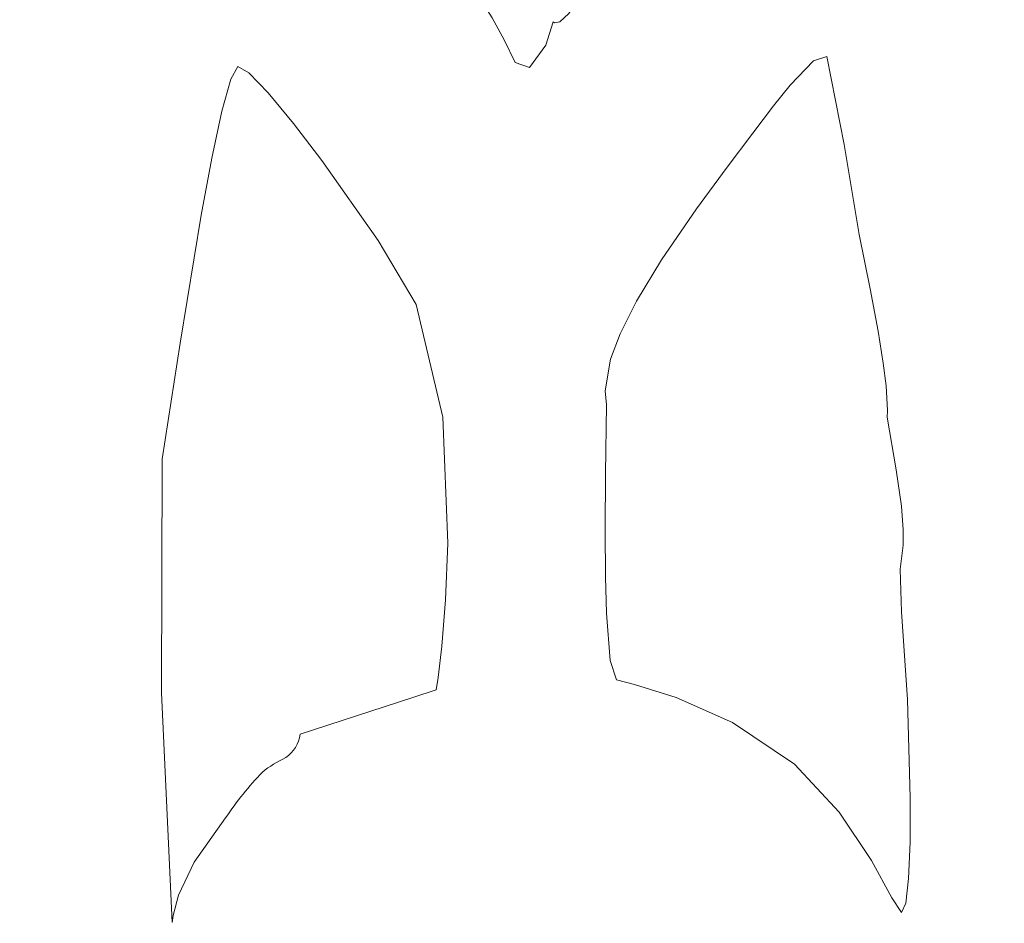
# Model space of a CAD drawing. Header units: millimetres. Extents: x -285 to 176, y -252 to 158.
# Tile 171 of 256: x 25.96 to 29.08, y -10.52 to -7.66. Entities that reach past the tile are written whole.
import ezdxf

# ---------------------------------------------------------------- set-up
doc = ezdxf.new("R2010")
doc.units = ezdxf.units.MM
doc.header["$MEASUREMENT"] = 0
doc.layers.add('Layer 1', color=7, linetype='Continuous')

msp = doc.modelspace()

# ---------------------------------------------------------------- linework, layer by layer
at = {"layer": 'Layer 1', "color": 1, "lineweight": 9}
msp.add_open_spline([(-4.334, -26.4073), (-4.334, -26.4073), (-6.4683, -24.2765), (-6.4683, -24.2765), (-6.4683, -24.2765), (-6.4683, -24.2765), (0.6049, -17.2034), (0.6049, -17.2034), (0.6049, -17.2034), (0.6049, -17.2034), (2.7357, -19.3376), (2.7357, -19.3376), (2.7357, -19.3376), (2.7357, -19.3376), (12.0948, -9.9785), (12.0948, -9.9785), (12.0948, -9.9785), (12.0948, -9.9785), (10.0275, -7.9112), (10.0275, -7.9112), (10.0275, -7.9112), (10.0275, -7.9112), (17.1008, -0.838), (17.1008, -0.838), (17.1008, -0.838), (17.1008, -0.838), (19.168, -2.9088), (19.168, -2.9088), (19.168, -2.9088), (19.168, -2.9088), (27.4089, 5.3356), (27.4089, 5.3356), (27.4089, 5.3356), (27.4089, 5.3356), (35.6145, -2.87), (35.6145, -2.87), (35.6145, -2.87), (35.6145, -2.87), (37.6465, -0.838), (37.6465, -0.838), (37.6465, -0.838), (37.6465, -0.838), (44.7163, -7.9112), (44.7163, -7.9112), (44.7163, -7.9112), (44.7163, -7.9112), (42.6877, -9.9432), (42.6877, -9.9432), (42.6877, -9.9432), (42.6877, -9.9432), (52.0469, -19.3024), (52.0469, -19.3024), (52.0469, -19.3024), (52.0469, -19.3024), (54.1424, -17.2034), (54.1424, -17.2034), (54.1424, -17.2034), (54.1424, -17.2034), (61.212, -24.2765), (61.212, -24.2765), (61.212, -24.2765), (61.212, -24.2765), (59.1166, -26.372), (59.1166, -26.372), (59.1166, -26.372), (59.1166, -26.372), (60.5982, -27.8537), (60.5982, -27.8537), (60.5982, -27.8537), (60.5982, -27.8537), (61.8752, -29.6598), (61.8752, -29.6598), (61.8752, -29.6598), (61.8752, -29.6598), (61.8752, -73.6689), (61.8752, -73.6689), (61.8752, -73.6689), (61.8752, -73.6689), (61.8752, -73.9617), (61.8752, -73.9617), (61.8752, -73.9617), (61.8752, -73.9617), (61.8752, -103.3622), (61.8752, -103.3622), (61.8752, -103.3622), (61.8752, -103.3622), (50.7204, -103.3622), (50.7204, -103.3622), (50.7204, -103.3622), (50.7204, -103.3622), (50.7204, -106.2513), (50.7204, -106.2513), (50.7204, -106.2513), (50.7204, -106.2513), (35.4205, -106.2513), (35.4205, -106.2513), (35.4205, -106.2513), (35.4205, -106.2513), (35.4205, -103.3622), (35.4205, -103.3622), (35.4205, -103.3622), (35.4205, -103.3622), (19.3338, -103.3622), (19.3338, -103.3622), (19.3338, -103.3622), (19.3338, -103.3622), (19.3338, -106.2513), (19.3338, -106.2513), (19.3338, -106.2513), (19.3338, -106.2513), (4.0338, -106.2513), (4.0338, -106.2513), (4.0338, -106.2513), (4.0338, -106.2513), (4.0338, -103.3622), (4.0338, -103.3622), (4.0338, -103.3622), (4.0338, -103.3622), (-7.121, -103.3622), (-7.121, -103.3622), (-7.121, -103.3622), (-7.121, -103.3622), (-7.121, -73.6972), (-7.121, -73.6972), (-7.121, -73.6972), (-7.121, -73.6972), (-7.121, -29.6598), (-7.121, -29.6598), (-7.121, -29.6598), (-7.121, -29.6598), (-5.8757, -27.9489), (-5.8757, -27.9489), (-5.8757, -27.9489), (-5.8757, -27.9489), (-4.334, -26.4073), (-4.334, -26.4073)], degree=3, knots=[0, 0, 0, 0, 0.028571, 0.028571, 0.028571, 0.028571, 0.057143, 0.057143, 0.057143, 0.057143, 0.085714, 0.085714, 0.085714, 0.085714, 0.114286, 0.114286, 0.114286, 0.114286, 0.142857, 0.142857, 0.142857, 0.142857, 0.171429, 0.171429, 0.171429, 0.171429, 0.2, 0.2, 0.2, 0.2, 0.228571, 0.228571, 0.228571, 0.228571, 0.257143, 0.257143, 0.257143, 0.257143, 0.285714, 0.285714, 0.285714, 0.285714, 0.314286, 0.314286, 0.314286, 0.314286, 0.342857, 0.342857, 0.342857, 0.342857, 0.371429, 0.371429, 0.371429, 0.371429, 0.4, 0.4, 0.4, 0.4, 0.428571, 0.428571, 0.428571, 0.428571, 0.457143, 0.457143, 0.457143, 0.457143, 0.485714, 0.485714, 0.485714, 0.485714, 0.514286, 0.514286, 0.514286, 0.514286, 0.542857, 0.542857, 0.542857, 0.542857, 0.571429, 0.571429, 0.571429, 0.571429, 0.6, 0.6, 0.6, 0.6, 0.628571, 0.628571, 0.628571, 0.628571, 0.657143, 0.657143, 0.657143, 0.657143, 0.685714, 0.685714, 0.685714, 0.685714, 0.714286, 0.714286, 0.714286, 0.714286, 0.742857, 0.742857, 0.742857, 0.742857, 0.771429, 0.771429, 0.771429, 0.771429, 0.8, 0.8, 0.8, 0.8, 0.828571, 0.828571, 0.828571, 0.828571, 0.857143, 0.857143, 0.857143, 0.857143, 0.885714, 0.885714, 0.885714, 0.885714, 0.914286, 0.914286, 0.914286, 0.914286, 0.942857, 0.942857, 0.942857, 0.942857, 1, 1, 1, 1], dxfattribs=at)
at = {"layer": 'Layer 1', "color": 3, "lineweight": 9}
for points, knots in [([(33.7519, -12.836), (33.7519, -12.836), (33.7519, -49.4119), (33.7519, -49.4119), (33.7519, -49.4119), (33.7519, -49.4119), (21.193, -49.4119), (21.193, -49.4119), (21.193, -49.4119), (21.193, -49.4119), (21.2283, -19.6763), (21.2283, -19.6763), (21.2283, -19.6763), (21.2283, -19.6763), (21.2283, -14.2824), (21.2283, -14.2824), (21.2283, -14.2824), (21.2283, -14.2824), (21.2281, -13.7314), (21.2281, -13.7314), (21.2281, -13.7314), (21.2281, -13.7314), (21.2274, -13.2509), (21.2274, -13.2509), (21.2274, -13.2509), (21.2274, -13.2509), (21.2264, -12.8355), (21.2264, -12.8355), (21.2264, -12.8355), (21.2264, -12.8355), (21.2254, -12.4801), (21.2254, -12.4801), (21.2254, -12.4801), (21.2254, -12.4801), (21.2243, -12.1792), (21.2243, -12.1792), (21.2243, -12.1792), (21.2243, -12.1792), (21.2235, -11.9276), (21.2235, -11.9276), (21.2235, -11.9276), (21.2235, -11.9276), (21.223, -11.72), (21.223, -11.72), (21.223, -11.72), (21.223, -11.72), (21.2231, -11.5509), (21.2231, -11.5509), (21.2231, -11.5509), (21.2231, -11.5509), (21.2252, -11.3075), (21.2252, -11.3075), (21.2252, -11.3075), (21.2252, -11.3075), (21.2313, -11.1549), (21.2313, -11.1549), (21.2313, -11.1549), (21.2313, -11.1549), (21.2425, -11.0506), (21.2425, -11.0506), (21.2425, -11.0506), (21.2425, -11.0506), (21.2601, -10.9521), (21.2601, -10.9521), (21.2601, -10.9521), (21.2601, -10.9521), (21.263, -10.931), (21.263, -10.931), (21.263, -10.931), (21.263, -10.931), (21.2701, -10.877), (21.2701, -10.877), (21.2701, -10.877), (21.2701, -10.877), (21.2809, -10.7942), (21.2809, -10.7942), (21.2809, -10.7942), (21.2809, -10.7942), (21.2948, -10.6867), (21.2948, -10.6867), (21.2948, -10.6867), (21.2948, -10.6867), (21.3307, -10.414), (21.3307, -10.414), (21.3307, -10.414), (21.3307, -10.414), (21.3739, -10.0913), (21.3739, -10.0913), (21.3739, -10.0913), (21.3739, -10.0913), (21.4207, -9.7515), (21.4207, -9.7515), (21.4207, -9.7515), (21.4207, -9.7515), (21.4675, -9.4271), (21.4675, -9.4271), (21.4675, -9.4271), (21.4675, -9.4271), (21.5104, -9.1508), (21.5104, -9.1508), (21.5104, -9.1508), (21.5104, -9.1508), (21.5458, -8.9554), (21.5458, -8.9554), (21.5458, -8.9554), (21.5458, -8.9554), (21.6371, -8.6485), (21.6371, -8.6485), (21.6371, -8.6485), (21.6371, -8.6485), (21.7257, -8.3733), (21.7257, -8.3733), (21.7257, -8.3733), (21.8109, -7.9788), (21.9205, -7.59), (22.0538, -7.2092), (22.0538, -7.2092), (22.0538, -7.2092), (22.0801, -7.1271), (22.0801, -7.1271), (22.0801, -7.1271), (22.0801, -7.1271), (22.1278, -6.9829), (22.1278, -6.9829), (22.1278, -6.9829), (22.1278, -6.9829), (22.1937, -6.7904), (22.1937, -6.7904), (22.1937, -6.7904), (22.1937, -6.7904), (22.2748, -6.5635), (22.2748, -6.5635), (22.2748, -6.5635), (22.2748, -6.5635), (22.4701, -6.0622), (22.4701, -6.0622), (22.4701, -6.0622), (22.4701, -6.0622), (22.6888, -5.5899), (22.6888, -5.5899), (22.6888, -5.5899), (22.6888, -5.5899), (22.7786, -5.4099), (22.7786, -5.4099), (22.7786, -5.4099), (22.7786, -5.4099), (22.9035, -5.1576), (22.9035, -5.1576), (22.9035, -5.1576), (22.9035, -5.1576), (23.0691, -4.8398), (23.0691, -4.8398), (23.0691, -4.8398), (23.0691, -4.8398), (23.2811, -4.4632), (23.2811, -4.4632), (23.2811, -4.4632), (23.2811, -4.4632), (23.5452, -4.0344), (23.5452, -4.0344), (23.5452, -4.0344), (23.5452, -4.0344), (23.8671, -3.5603), (23.8671, -3.5603), (23.8671, -3.5603), (23.8671, -3.5603), (24.2524, -3.0476), (24.2524, -3.0476), (24.2524, -3.0476), (24.2524, -3.0476), (24.7067, -2.5031), (24.7067, -2.5031), (24.7067, -2.5031), (25.1157, -2.0546), (25.5541, -1.6338), (26.019, -1.2437), (26.019, -1.2437), (26.019, -1.2437), (26.1292, -1.158), (26.1292, -1.158), (26.1292, -1.158), (26.1292, -1.158), (26.3129, -1.0223), (26.3129, -1.0223), (26.3129, -1.0223), (26.3129, -1.0223), (26.5445, -0.8554), (26.5445, -0.8554), (26.5445, -0.8554), (26.5445, -0.8554), (26.7983, -0.6765), (26.7983, -0.6765), (26.7983, -0.6765), (26.7983, -0.6765), (27.0485, -0.5046), (27.0485, -0.5046), (27.0485, -0.5046), (27.0485, -0.5046), (27.2697, -0.3586), (27.2697, -0.3586), (27.2697, -0.3586), (27.2697, -0.3586), (27.3613, -0.3013), (27.3613, -0.3013), (27.3613, -0.3013), (27.3613, -0.3013), (27.436, -0.2576), (27.436, -0.2576), (27.436, -0.2576), (27.436, -0.2576), (27.4906, -0.2299), (27.4906, -0.2299), (27.4906, -0.2299), (27.4906, -0.2299), (27.5218, -0.2206), (27.5218, -0.2206), (27.5218, -0.2206), (27.5218, -0.2206), (27.8645, -0.4428), (27.8645, -0.4428), (27.8645, -0.4428), (27.8645, -0.4428), (28.231, -0.7181), (28.231, -0.7181), (28.231, -0.7181), (28.3567, -0.792), (28.4802, -0.8697), (28.6013, -0.9509), (28.6013, -0.9509), (28.6013, -0.9509), (28.7127, -1.035), (28.7127, -1.035), (28.7127, -1.035), (28.7127, -1.035), (28.8065, -1.1237), (28.8065, -1.1237), (28.8065, -1.1237), (28.8065, -1.1237), (28.8718, -1.1939), (28.8718, -1.1939), (28.8718, -1.1939), (28.8718, -1.1939), (28.8977, -1.2225), (28.8977, -1.2225), (28.8977, -1.2225), (29.3181, -1.5827), (29.7264, -1.9569), (30.1218, -2.3444), (30.1218, -2.3444), (30.1218, -2.3444), (30.3907, -2.6415), (30.3907, -2.6415), (30.3907, -2.6415), (30.3907, -2.6415), (30.7039, -3.0256), (30.7039, -3.0256), (30.7039, -3.0256), (30.7039, -3.0256), (30.8542, -3.2184), (30.8542, -3.2184), (30.8542, -3.2184), (30.8542, -3.2184), (30.9881, -3.3945), (30.9881, -3.3945), (30.9881, -3.3945), (30.9881, -3.3945), (31.0963, -3.5414), (31.0963, -3.5414), (31.0963, -3.5414), (31.0963, -3.5414), (31.1696, -3.6461), (31.1696, -3.6461), (31.1696, -3.6461), (31.1696, -3.6461), (31.469, -4.1068), (31.469, -4.1068), (31.469, -4.1068), (31.469, -4.1068), (31.757, -4.5721), (31.757, -4.5721), (31.757, -4.5721), (31.757, -4.5721), (31.8789, -4.7737), (31.8789, -4.7737), (31.8789, -4.7737), (31.8789, -4.7737), (31.9763, -4.9369), (31.9763, -4.9369), (31.9763, -4.9369), (31.9763, -4.9369), (32.0422, -5.0487), (32.0422, -5.0487), (32.0422, -5.0487), (32.0422, -5.0487), (32.0692, -5.096), (32.0692, -5.096), (32.0692, -5.096), (32.0692, -5.096), (32.5666, -6.228), (32.5666, -6.228), (32.5666, -6.228), (32.5666, -6.228), (32.9899, -7.315), (32.9899, -7.315), (32.9899, -7.315), (32.9899, -7.315), (33.2229, -8.1366), (33.2229, -8.1366), (33.2229, -8.1366), (33.2229, -8.1366), (33.4066, -8.9483), (33.4066, -8.9483), (33.4066, -8.9483), (33.4066, -8.9483), (33.4766, -9.2973), (33.4766, -9.2973), (33.4766, -9.2973), (33.4766, -9.2973), (33.5301, -9.5801), (33.5301, -9.5801), (33.5301, -9.5801), (33.5301, -9.5801), (33.5503, -9.69), (33.5503, -9.69), (33.5503, -9.69), (33.5503, -9.69), (33.5659, -9.7754), (33.5659, -9.7754), (33.5659, -9.7754), (33.5659, -9.7754), (33.5767, -9.8336), (33.5767, -9.8336), (33.5767, -9.8336), (33.5767, -9.8336), (33.5825, -9.862), (33.5825, -9.862), (33.5825, -9.862), (33.5825, -9.862), (33.6506, -10.2103), (33.6506, -10.2103), (33.6506, -10.2103), (33.6506, -10.2103), (33.6983, -10.5985), (33.6983, -10.5985), (33.6983, -10.5985), (33.6983, -10.5985), (33.7292, -11.0101), (33.7292, -11.0101), (33.7292, -11.0101), (33.7292, -11.0101), (33.7466, -11.4284), (33.7466, -11.4284), (33.7466, -11.4284), (33.7466, -11.4284), (33.7541, -11.8367), (33.7541, -11.8367), (33.7541, -11.8367), (33.7541, -11.8367), (33.7552, -12.2185), (33.7552, -12.2185), (33.7552, -12.2185), (33.7552, -12.2185), (33.7533, -12.5571), (33.7533, -12.5571), (33.7533, -12.5571), (33.7533, -12.5571), (33.7519, -12.836), (33.7519, -12.836)], [0, 0, 0, 0, 0.010753, 0.010753, 0.010753, 0.010753, 0.021505, 0.021505, 0.021505, 0.021505, 0.032258, 0.032258, 0.032258, 0.032258, 0.043011, 0.043011, 0.043011, 0.043011, 0.053763, 0.053763, 0.053763, 0.053763, 0.064516, 0.064516, 0.064516, 0.064516, 0.075269, 0.075269, 0.075269, 0.075269, 0.086022, 0.086022, 0.086022, 0.086022, 0.096774, 0.096774, 0.096774, 0.096774, 0.107527, 0.107527, 0.107527, 0.107527, 0.11828, 0.11828, 0.11828, 0.11828, 0.129032, 0.129032, 0.129032, 0.129032, 0.139785, 0.139785, 0.139785, 0.139785, 0.150538, 0.150538, 0.150538, 0.150538, 0.16129, 0.16129, 0.16129, 0.16129, 0.172043, 0.172043, 0.172043, 0.172043, 0.182796, 0.182796, 0.182796, 0.182796, 0.193548, 0.193548, 0.193548, 0.193548, 0.204301, 0.204301, 0.204301, 0.204301, 0.215054, 0.215054, 0.215054, 0.215054, 0.225806, 0.225806, 0.225806, 0.225806, 0.236559, 0.236559, 0.236559, 0.236559, 0.247312, 0.247312, 0.247312, 0.247312, 0.258065, 0.258065, 0.258065, 0.258065, 0.268817, 0.268817, 0.268817, 0.268817, 0.27957, 0.27957, 0.27957, 0.27957, 0.290323, 0.290323, 0.290323, 0.290323, 0.301075, 0.301075, 0.301075, 0.301075, 0.311828, 0.311828, 0.311828, 0.311828, 0.322581, 0.322581, 0.322581, 0.322581, 0.333333, 0.333333, 0.333333, 0.333333, 0.344086, 0.344086, 0.344086, 0.344086, 0.354839, 0.354839, 0.354839, 0.354839, 0.365591, 0.365591, 0.365591, 0.365591, 0.376344, 0.376344, 0.376344, 0.376344, 0.387097, 0.387097, 0.387097, 0.387097, 0.397849, 0.397849, 0.397849, 0.397849, 0.408602, 0.408602, 0.408602, 0.408602, 0.419355, 0.419355, 0.419355, 0.419355, 0.430108, 0.430108, 0.430108, 0.430108, 0.44086, 0.44086, 0.44086, 0.44086, 0.451613, 0.451613, 0.451613, 0.451613, 0.462366, 0.462366, 0.462366, 0.462366, 0.473118, 0.473118, 0.473118, 0.473118, 0.483871, 0.483871, 0.483871, 0.483871, 0.494624, 0.494624, 0.494624, 0.494624, 0.505376, 0.505376, 0.505376, 0.505376, 0.516129, 0.516129, 0.516129, 0.516129, 0.526882, 0.526882, 0.526882, 0.526882, 0.537634, 0.537634, 0.537634, 0.537634, 0.548387, 0.548387, 0.548387, 0.548387, 0.55914, 0.55914, 0.55914, 0.55914, 0.569892, 0.569892, 0.569892, 0.569892, 0.580645, 0.580645, 0.580645, 0.580645, 0.591398, 0.591398, 0.591398, 0.591398, 0.602151, 0.602151, 0.602151, 0.602151, 0.612903, 0.612903, 0.612903, 0.612903, 0.623656, 0.623656, 0.623656, 0.623656, 0.634409, 0.634409, 0.634409, 0.634409, 0.645161, 0.645161, 0.645161, 0.645161, 0.655914, 0.655914, 0.655914, 0.655914, 0.666667, 0.666667, 0.666667, 0.666667, 0.677419, 0.677419, 0.677419, 0.677419, 0.688172, 0.688172, 0.688172, 0.688172, 0.698925, 0.698925, 0.698925, 0.698925, 0.709677, 0.709677, 0.709677, 0.709677, 0.72043, 0.72043, 0.72043, 0.72043, 0.731183, 0.731183, 0.731183, 0.731183, 0.741935, 0.741935, 0.741935, 0.741935, 0.752688, 0.752688, 0.752688, 0.752688, 0.763441, 0.763441, 0.763441, 0.763441, 0.774194, 0.774194, 0.774194, 0.774194, 0.784946, 0.784946, 0.784946, 0.784946, 0.795699, 0.795699, 0.795699, 0.795699, 0.806452, 0.806452, 0.806452, 0.806452, 0.817204, 0.817204, 0.817204, 0.817204, 0.827957, 0.827957, 0.827957, 0.827957, 0.83871, 0.83871, 0.83871, 0.83871, 0.849462, 0.849462, 0.849462, 0.849462, 0.860215, 0.860215, 0.860215, 0.860215, 0.870968, 0.870968, 0.870968, 0.870968, 0.88172, 0.88172, 0.88172, 0.88172, 0.892473, 0.892473, 0.892473, 0.892473, 0.903226, 0.903226, 0.903226, 0.903226, 0.913978, 0.913978, 0.913978, 0.913978, 0.924731, 0.924731, 0.924731, 0.924731, 0.935484, 0.935484, 0.935484, 0.935484, 0.946237, 0.946237, 0.946237, 0.946237, 0.956989, 0.956989, 0.956989, 0.956989, 0.967742, 0.967742, 0.967742, 0.967742, 0.978495, 0.978495, 0.978495, 0.978495, 1, 1, 1, 1]), ([(27.5748, -7.8124), (27.5748, -7.8124), (27.6264, -7.7414), (27.6264, -7.7414), (27.6264, -7.7414), (27.6264, -7.7414), (27.6488, -7.6678), (27.6488, -7.6678), (27.6488, -7.6678), (27.6488, -7.6678), (27.6538, -7.6707), (27.6538, -7.6707), (27.6538, -7.6707), (27.6538, -7.6707), (27.67, -7.6677), (27.67, -7.6677), (27.67, -7.6677), (27.67, -7.6677), (27.6994, -7.6409), (27.6994, -7.6409), (27.6994, -7.6409), (27.6994, -7.6409), (27.744, -7.5725), (27.744, -7.5725), (27.744, -7.5725), (27.744, -7.5725), (27.7417, -7.5702), (27.7417, -7.5702), (27.7417, -7.5702), (27.7417, -7.5702), (27.7436, -7.5566), (27.7436, -7.5566), (27.7436, -7.5566), (27.7436, -7.5566), (27.7634, -7.5219), (27.7634, -7.5219), (27.7634, -7.5219), (27.7634, -7.5219), (27.8146, -7.4561), (27.8146, -7.4561), (27.8146, -7.4561), (27.8146, -7.4561), (27.8629, -7.3912), (27.8629, -7.3912), (27.8629, -7.3912), (27.8629, -7.3912), (27.883, -7.355), (27.883, -7.355), (27.883, -7.355), (27.883, -7.355), (27.8866, -7.3394), (27.8866, -7.3394), (27.8866, -7.3394), (27.8866, -7.3394), (27.8852, -7.3361), (27.8852, -7.3361), (27.8852, -7.3361), (27.9522, -7.2675), (28.0158, -7.1957), (28.0757, -7.121), (28.0757, -7.121), (28.0757, -7.121), (28.1829, -6.9999), (28.1829, -6.9999), (28.1829, -6.9999), (28.1829, -6.9999), (28.2398, -6.9463), (28.2398, -6.9463), (28.2398, -6.9463), (28.2398, -6.9463), (28.2623, -6.9324), (28.2623, -6.9324), (28.2623, -6.9324), (28.2623, -6.9324), (28.2662, -6.9305), (28.2662, -6.9305), (28.2662, -6.9305), (28.2662, -6.9305), (28.0757, -6.433), (28.0757, -6.433), (28.0757, -6.433), (28.0757, -6.433), (28.0416, -6.359), (28.0416, -6.359), (28.0416, -6.359), (28.0416, -6.359), (27.9839, -6.2452), (27.9839, -6.2452), (27.9839, -6.2452), (27.9839, -6.2452), (27.91, -6.107), (27.91, -6.107), (27.91, -6.107), (27.91, -6.107), (27.8275, -5.9598), (27.8275, -5.9598), (27.8275, -5.9598), (27.8275, -5.9598), (27.7438, -5.8191), (27.7438, -5.8191), (27.7438, -5.8191), (27.7438, -5.8191), (27.6664, -5.7003), (27.6664, -5.7003), (27.6664, -5.7003), (27.6664, -5.7003), (27.6029, -5.6187), (27.6029, -5.6187), (27.6029, -5.6187), (27.6029, -5.6187), (27.5606, -5.5899), (27.5606, -5.5899), (27.5606, -5.5899), (27.5606, -5.5899), (27.4187, -5.7799), (27.4187, -5.7799), (27.4187, -5.7799), (27.4187, -5.7799), (27.2819, -5.9885), (27.2819, -5.9885), (27.2819, -5.9885), (27.2819, -5.9885), (27.235, -6.0712), (27.235, -6.0712), (27.235, -6.0712), (27.235, -6.0712), (27.1733, -6.1936), (27.1733, -6.1936), (27.1733, -6.1936), (27.1733, -6.1936), (27.104, -6.3419), (27.104, -6.3419), (27.104, -6.3419), (27.104, -6.3419), (27.0346, -6.5023), (27.0346, -6.5023), (27.0346, -6.5023), (27.0346, -6.5023), (26.9722, -6.6608), (26.9722, -6.6608), (26.9722, -6.6608), (26.9722, -6.6608), (26.9243, -6.8036), (26.9243, -6.8036), (26.9243, -6.8036), (26.9243, -6.8036), (26.8981, -6.9169), (26.8981, -6.9169), (26.8981, -6.9169), (26.8981, -6.9169), (26.9009, -6.9869), (26.9009, -6.9869), (26.9009, -6.9869), (26.9009, -6.9869), (26.9162, -7.0097), (26.9162, -7.0097), (26.9162, -7.0097), (26.9162, -7.0097), (26.9437, -7.0292), (26.9437, -7.0292), (26.9437, -7.0292), (26.9437, -7.0292), (26.9709, -7.052), (26.9709, -7.052), (26.9709, -7.052), (26.9709, -7.052), (27.0116, -7.091), (27.0116, -7.091), (27.0116, -7.091), (27.0116, -7.091), (27.0694, -7.1521), (27.0694, -7.1521), (27.0694, -7.1521), (27.0694, -7.1521), (27.1479, -7.2409), (27.1479, -7.2409), (27.1479, -7.2409), (27.1479, -7.2409), (27.2927, -7.4182), (27.2927, -7.4182), (27.2927, -7.4182), (27.2927, -7.4182), (27.3922, -7.5544), (27.3922, -7.5544), (27.3922, -7.5544), (27.3922, -7.5544), (27.456, -7.6548), (27.456, -7.6548), (27.456, -7.6548), (27.456, -7.6548), (27.4936, -7.725), (27.4936, -7.725), (27.4936, -7.725), (27.4936, -7.725), (27.5289, -7.7965), (27.5289, -7.7965), (27.5289, -7.7965), (27.5289, -7.7965), (27.5748, -7.8124), (27.5748, -7.8124)], [0, 0, 0, 0, 0.019608, 0.019608, 0.019608, 0.019608, 0.039216, 0.039216, 0.039216, 0.039216, 0.058824, 0.058824, 0.058824, 0.058824, 0.078431, 0.078431, 0.078431, 0.078431, 0.098039, 0.098039, 0.098039, 0.098039, 0.117647, 0.117647, 0.117647, 0.117647, 0.137255, 0.137255, 0.137255, 0.137255, 0.156863, 0.156863, 0.156863, 0.156863, 0.176471, 0.176471, 0.176471, 0.176471, 0.196078, 0.196078, 0.196078, 0.196078, 0.215686, 0.215686, 0.215686, 0.215686, 0.235294, 0.235294, 0.235294, 0.235294, 0.254902, 0.254902, 0.254902, 0.254902, 0.27451, 0.27451, 0.27451, 0.27451, 0.294118, 0.294118, 0.294118, 0.294118, 0.313725, 0.313725, 0.313725, 0.313725, 0.333333, 0.333333, 0.333333, 0.333333, 0.352941, 0.352941, 0.352941, 0.352941, 0.372549, 0.372549, 0.372549, 0.372549, 0.392157, 0.392157, 0.392157, 0.392157, 0.411765, 0.411765, 0.411765, 0.411765, 0.431373, 0.431373, 0.431373, 0.431373, 0.45098, 0.45098, 0.45098, 0.45098, 0.470588, 0.470588, 0.470588, 0.470588, 0.490196, 0.490196, 0.490196, 0.490196, 0.509804, 0.509804, 0.509804, 0.509804, 0.529412, 0.529412, 0.529412, 0.529412, 0.54902, 0.54902, 0.54902, 0.54902, 0.568627, 0.568627, 0.568627, 0.568627, 0.588235, 0.588235, 0.588235, 0.588235, 0.607843, 0.607843, 0.607843, 0.607843, 0.627451, 0.627451, 0.627451, 0.627451, 0.647059, 0.647059, 0.647059, 0.647059, 0.666667, 0.666667, 0.666667, 0.666667, 0.686275, 0.686275, 0.686275, 0.686275, 0.705882, 0.705882, 0.705882, 0.705882, 0.72549, 0.72549, 0.72549, 0.72549, 0.745098, 0.745098, 0.745098, 0.745098, 0.764706, 0.764706, 0.764706, 0.764706, 0.784314, 0.784314, 0.784314, 0.784314, 0.803922, 0.803922, 0.803922, 0.803922, 0.823529, 0.823529, 0.823529, 0.823529, 0.843137, 0.843137, 0.843137, 0.843137, 0.862745, 0.862745, 0.862745, 0.862745, 0.882353, 0.882353, 0.882353, 0.882353, 0.901961, 0.901961, 0.901961, 0.901961, 0.921569, 0.921569, 0.921569, 0.921569, 0.941176, 0.941176, 0.941176, 0.941176, 0.960784, 0.960784, 0.960784, 0.960784, 1, 1, 1, 1]), ([(28.753, -10.49), (28.753, -10.49), (28.7665, -10.4606), (28.7665, -10.4606), (28.7665, -10.4606), (28.7665, -10.4606), (28.7753, -10.3828), (28.7753, -10.3828), (28.7753, -10.3828), (28.7753, -10.3828), (28.78, -10.268), (28.78, -10.268), (28.78, -10.268), (28.78, -10.268), (28.7808, -10.1275), (28.7808, -10.1275), (28.7808, -10.1275), (28.7808, -10.1275), (28.7724, -9.8153), (28.7724, -9.8153), (28.7724, -9.8153), (28.7724, -9.8153), (28.753, -9.5375), (28.753, -9.5375), (28.753, -9.5375), (28.753, -9.5375), (28.7493, -9.4023), (28.7493, -9.4023), (28.7493, -9.4023), (28.7493, -9.4023), (28.7579, -9.3267), (28.7579, -9.3267), (28.7579, -9.3267), (28.7579, -9.3267), (28.7586, -9.2773), (28.7586, -9.2773), (28.7586, -9.2773), (28.7586, -9.2773), (28.7525, -9.2021), (28.7525, -9.2021), (28.7525, -9.2021), (28.7525, -9.2021), (28.7365, -9.0875), (28.7365, -9.0875), (28.7365, -9.0875), (28.7365, -9.0875), (28.7071, -8.9201), (28.7071, -8.9201), (28.7071, -8.9201), (28.7071, -8.9201), (28.7087, -8.8991), (28.7087, -8.8991), (28.7087, -8.8991), (28.7087, -8.8991), (28.7041, -8.8213), (28.7041, -8.8213), (28.7041, -8.8213), (28.7041, -8.8213), (28.6949, -8.7491), (28.6949, -8.7491), (28.6949, -8.7491), (28.6949, -8.7491), (28.6789, -8.6482), (28.6789, -8.6482), (28.6789, -8.6482), (28.6789, -8.6482), (28.6541, -8.514), (28.6541, -8.514), (28.6541, -8.514), (28.6541, -8.514), (28.6189, -8.3416), (28.6189, -8.3416), (28.6189, -8.3416), (28.6189, -8.3416), (28.5718, -8.0567), (28.5718, -8.0567), (28.5718, -8.0567), (28.5718, -8.0567), (28.5166, -7.7771), (28.5166, -7.7771), (28.5166, -7.7771), (28.5166, -7.7771), (28.474, -7.7911), (28.474, -7.7911), (28.474, -7.7911), (28.474, -7.7911), (28.4002, -7.8679), (28.4002, -7.8679), (28.4002, -7.8679), (28.4002, -7.8679), (28.3474, -7.9338), (28.3474, -7.9338), (28.3474, -7.9338), (28.3474, -7.9338), (28.2815, -8.0202), (28.2815, -8.0202), (28.2815, -8.0202), (28.2815, -8.0202), (28.2009, -8.1285), (28.2009, -8.1285), (28.2009, -8.1285), (28.2009, -8.1285), (28.1038, -8.2604), (28.1038, -8.2604), (28.1038, -8.2604), (28.1038, -8.2604), (27.9923, -8.4215), (27.9923, -8.4215), (27.9923, -8.4215), (27.9923, -8.4215), (27.9134, -8.5524), (27.9134, -8.5524), (27.9134, -8.5524), (27.9134, -8.5524), (27.8616, -8.6562), (27.8616, -8.6562), (27.8616, -8.6562), (27.8616, -8.6562), (27.8314, -8.7362), (27.8314, -8.7362), (27.8314, -8.7362), (27.8314, -8.7362), (27.8142, -8.8374), (27.8142, -8.8374), (27.8142, -8.8374), (27.8142, -8.8374), (27.8181, -8.8813), (27.8181, -8.8813), (27.8181, -8.8813), (27.8181, -8.8813), (27.8152, -9.0987), (27.8152, -9.0987), (27.8152, -9.0987), (27.8152, -9.0987), (27.8142, -9.2794), (27.8142, -9.2794), (27.8142, -9.2794), (27.8142, -9.2794), (27.8152, -9.4261), (27.8152, -9.4261), (27.8152, -9.4261), (27.8152, -9.4261), (27.8181, -9.5419), (27.8181, -9.5419), (27.8181, -9.5419), (27.8181, -9.5419), (27.8301, -9.6919), (27.8301, -9.6919), (27.8301, -9.6919), (27.8301, -9.6919), (27.8499, -9.7527), (27.8499, -9.7527), (27.8499, -9.7527), (27.8499, -9.7527), (27.9074, -9.7683), (27.9074, -9.7683), (27.9074, -9.7683), (27.9074, -9.7683), (28.0395, -9.8087), (28.0395, -9.8087), (28.0395, -9.8087), (28.0395, -9.8087), (28.218, -9.8881), (28.218, -9.8881), (28.218, -9.8881), (28.218, -9.8881), (28.4143, -10.0208), (28.4143, -10.0208), (28.4143, -10.0208), (28.4143, -10.0208), (28.5556, -10.1719), (28.5556, -10.1719), (28.5556, -10.1719), (28.5556, -10.1719), (28.6577, -10.3255), (28.6577, -10.3255), (28.6577, -10.3255), (28.6577, -10.3255), (28.7229, -10.4439), (28.7229, -10.4439), (28.7229, -10.4439), (28.7229, -10.4439), (28.753, -10.49), (28.753, -10.49)], [0, 0, 0, 0, 0.021277, 0.021277, 0.021277, 0.021277, 0.042553, 0.042553, 0.042553, 0.042553, 0.06383, 0.06383, 0.06383, 0.06383, 0.085106, 0.085106, 0.085106, 0.085106, 0.106383, 0.106383, 0.106383, 0.106383, 0.12766, 0.12766, 0.12766, 0.12766, 0.148936, 0.148936, 0.148936, 0.148936, 0.170213, 0.170213, 0.170213, 0.170213, 0.191489, 0.191489, 0.191489, 0.191489, 0.212766, 0.212766, 0.212766, 0.212766, 0.234043, 0.234043, 0.234043, 0.234043, 0.255319, 0.255319, 0.255319, 0.255319, 0.276596, 0.276596, 0.276596, 0.276596, 0.297872, 0.297872, 0.297872, 0.297872, 0.319149, 0.319149, 0.319149, 0.319149, 0.340426, 0.340426, 0.340426, 0.340426, 0.361702, 0.361702, 0.361702, 0.361702, 0.382979, 0.382979, 0.382979, 0.382979, 0.404255, 0.404255, 0.404255, 0.404255, 0.425532, 0.425532, 0.425532, 0.425532, 0.446809, 0.446809, 0.446809, 0.446809, 0.468085, 0.468085, 0.468085, 0.468085, 0.489362, 0.489362, 0.489362, 0.489362, 0.510638, 0.510638, 0.510638, 0.510638, 0.531915, 0.531915, 0.531915, 0.531915, 0.553191, 0.553191, 0.553191, 0.553191, 0.574468, 0.574468, 0.574468, 0.574468, 0.595745, 0.595745, 0.595745, 0.595745, 0.617021, 0.617021, 0.617021, 0.617021, 0.638298, 0.638298, 0.638298, 0.638298, 0.659574, 0.659574, 0.659574, 0.659574, 0.680851, 0.680851, 0.680851, 0.680851, 0.702128, 0.702128, 0.702128, 0.702128, 0.723404, 0.723404, 0.723404, 0.723404, 0.744681, 0.744681, 0.744681, 0.744681, 0.765957, 0.765957, 0.765957, 0.765957, 0.787234, 0.787234, 0.787234, 0.787234, 0.808511, 0.808511, 0.808511, 0.808511, 0.829787, 0.829787, 0.829787, 0.829787, 0.851064, 0.851064, 0.851064, 0.851064, 0.87234, 0.87234, 0.87234, 0.87234, 0.893617, 0.893617, 0.893617, 0.893617, 0.914894, 0.914894, 0.914894, 0.914894, 0.93617, 0.93617, 0.93617, 0.93617, 0.957447, 0.957447, 0.957447, 0.957447, 1, 1, 1, 1]), ([(27.2043, -9.8091), (27.2043, -9.8091), (27.2783, -9.7844), (27.2783, -9.7844), (27.2783, -9.7844), (27.2783, -9.7844), (27.2849, -9.7461), (27.2849, -9.7461), (27.2849, -9.7461), (27.2849, -9.7461), (27.2962, -9.6462), (27.2962, -9.6462), (27.2962, -9.6462), (27.2962, -9.6462), (27.3079, -9.4992), (27.3079, -9.4992), (27.3079, -9.4992), (27.3079, -9.4992), (27.3154, -9.3196), (27.3154, -9.3196), (27.3154, -9.3196), (27.3154, -9.3196), (27.3002, -8.9202), (27.3002, -8.9202), (27.3002, -8.9202), (27.3002, -8.9202), (27.2148, -8.5638), (27.2148, -8.5638), (27.2148, -8.5638), (27.2148, -8.5638), (27.0949, -8.3605), (27.0949, -8.3605), (27.0949, -8.3605), (27.0949, -8.3605), (26.9168, -8.1069), (26.9168, -8.1069), (26.9168, -8.1069), (26.9168, -8.1069), (26.8265, -7.9894), (26.8265, -7.9894), (26.8265, -7.9894), (26.8265, -7.9894), (26.7466, -7.893), (26.7466, -7.893), (26.7466, -7.893), (26.7466, -7.893), (26.6851, -7.8291), (26.6851, -7.8291), (26.6851, -7.8291), (26.6851, -7.8291), (26.6504, -7.8088), (26.6504, -7.8088), (26.6504, -7.8088), (26.6504, -7.8088), (26.6275, -7.8493), (26.6275, -7.8493), (26.6275, -7.8493), (26.6275, -7.8493), (26.5996, -7.9508), (26.5996, -7.9508), (26.5996, -7.9508), (26.5996, -7.9508), (26.568, -8.0993), (26.568, -8.0993), (26.568, -8.0993), (26.568, -8.0993), (26.5345, -8.2807), (26.5345, -8.2807), (26.5345, -8.2807), (26.5345, -8.2807), (26.4674, -8.6859), (26.4674, -8.6859), (26.4674, -8.6859), (26.4674, -8.6859), (26.4105, -9.0541), (26.4105, -9.0541), (26.4105, -9.0541), (26.4105, -9.0541), (26.4079, -9.7945), (26.4079, -9.7945), (26.4079, -9.7945), (26.4079, -9.7945), (26.4422, -10.5217), (26.4422, -10.5217), (26.4422, -10.5217), (26.4422, -10.5217), (26.4454, -10.4996), (26.4454, -10.4996), (26.4454, -10.4996), (26.4454, -10.4996), (26.4621, -10.4353), (26.4621, -10.4353), (26.4621, -10.4353), (26.4621, -10.4353), (26.5113, -10.3312), (26.5113, -10.3312), (26.5113, -10.3312), (26.5113, -10.3312), (26.6116, -10.1901), (26.6116, -10.1901), (26.6116, -10.1901), (26.6461, -10.1385), (26.6851, -10.0901), (26.728, -10.0455), (26.728, -10.0455), (26.7507, -10.0272), (26.7756, -10.0118), (26.8021, -9.9996), (26.8021, -9.9996), (26.8267, -9.9819), (26.8432, -9.9553), (26.848, -9.9255), (26.848, -9.9255), (26.848, -9.9255), (27.2043, -9.8091), (27.2043, -9.8091)], [0, 0, 0, 0, 0.033333, 0.033333, 0.033333, 0.033333, 0.066667, 0.066667, 0.066667, 0.066667, 0.1, 0.1, 0.1, 0.1, 0.133333, 0.133333, 0.133333, 0.133333, 0.166667, 0.166667, 0.166667, 0.166667, 0.2, 0.2, 0.2, 0.2, 0.233333, 0.233333, 0.233333, 0.233333, 0.266667, 0.266667, 0.266667, 0.266667, 0.3, 0.3, 0.3, 0.3, 0.333333, 0.333333, 0.333333, 0.333333, 0.366667, 0.366667, 0.366667, 0.366667, 0.4, 0.4, 0.4, 0.4, 0.433333, 0.433333, 0.433333, 0.433333, 0.466667, 0.466667, 0.466667, 0.466667, 0.5, 0.5, 0.5, 0.5, 0.533333, 0.533333, 0.533333, 0.533333, 0.566667, 0.566667, 0.566667, 0.566667, 0.6, 0.6, 0.6, 0.6, 0.633333, 0.633333, 0.633333, 0.633333, 0.666667, 0.666667, 0.666667, 0.666667, 0.7, 0.7, 0.7, 0.7, 0.733333, 0.733333, 0.733333, 0.733333, 0.766667, 0.766667, 0.766667, 0.766667, 0.8, 0.8, 0.8, 0.8, 0.833333, 0.833333, 0.833333, 0.833333, 0.866667, 0.866667, 0.866667, 0.866667, 0.9, 0.9, 0.9, 0.9, 0.933333, 0.933333, 0.933333, 0.933333, 1, 1, 1, 1])]:
    msp.add_open_spline(points, degree=3, knots=knots, dxfattribs=at)

doc.saveas('drawing.dxf')
